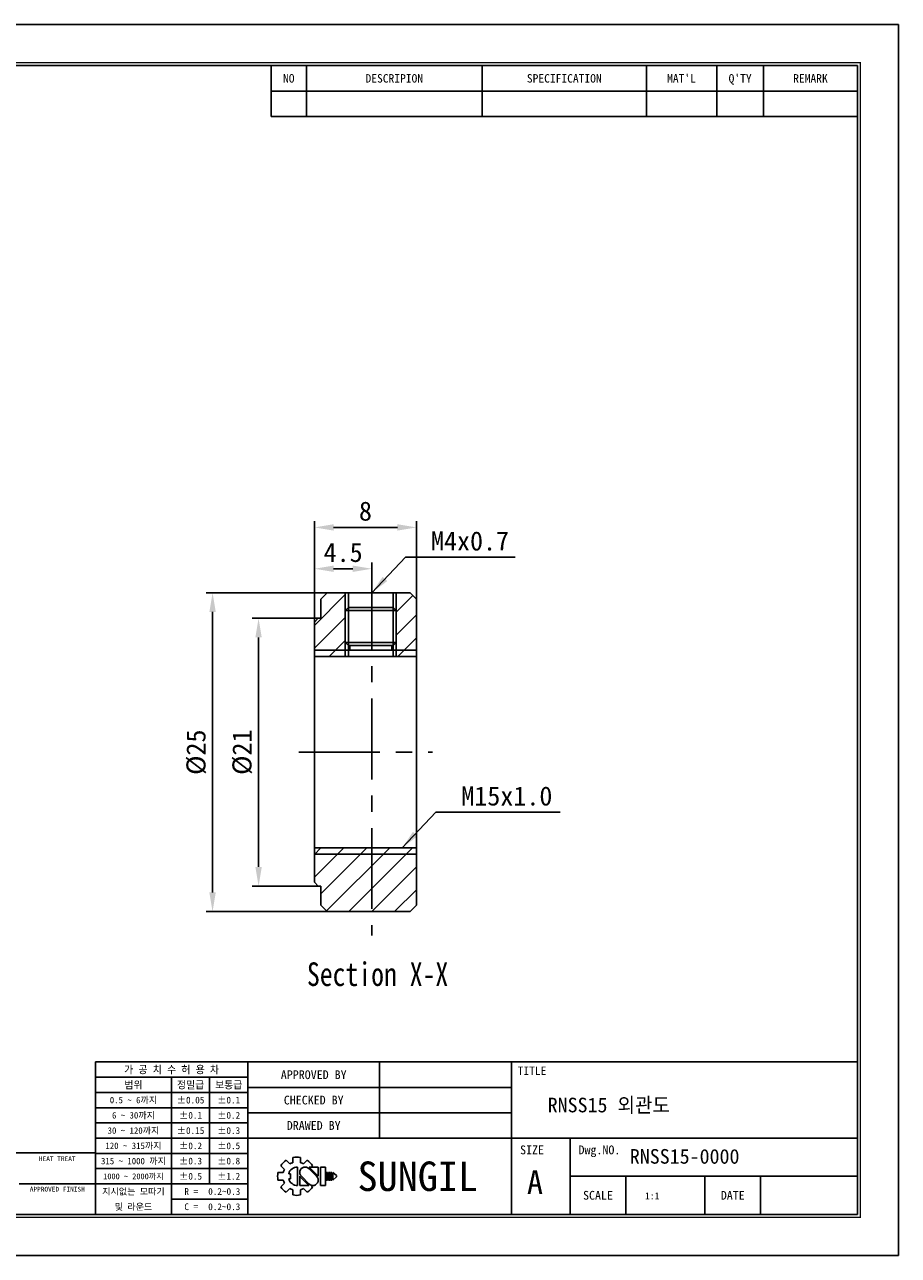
# Model space of a CAD drawing. Header units: millimetres. Extents: x 0 to 137, y 0 to 97.
# Tile 2 of 2: x 68 to 137, y 0 to 97. Entities that reach past the tile are written whole.
import ezdxf
from ezdxf.enums import TextEntityAlignment as Align

# ---------------------------------------------------------------- set-up
doc = ezdxf.new("R2010")
doc.units = ezdxf.units.MM
doc.linetypes.add('CENTER', pattern=[50.8, 31.75, -6.35, 6.35, -6.35])
doc.layers.get('0').update_dxf_attribs({"linetype": 'CONTINUOUS'})
doc.layers.get('DEFPOINTS').update_dxf_attribs({"linetype": 'CONTINUOUS'})
for name, color, linetype in [('center', 1, 'CENTER'), ('L1', 7, 'CONTINUOUS'), ('OUTLINE', 7, 'CONTINUOUS')]:
    doc.layers.add(name, color=color, linetype=linetype)
doc.dimstyles.get("Standard").update_dxf_attribs({"dimtxt": 1.5, "dimasz": 1.5, "dimexe": 0.5, "dimexo": 0, "dimgap": 0.5, "dimtad": 1, "dimdec": 3, "dimzin": 11, "dimdsep": 46, "dimtxsty": 'Standard', "dimcen": 0, "dimclrd": 5, "dimclre": 5, "dimclrt": 3, "dimadec": 0, "dimazin": 0, "dimtfac": 0.6, "dimtdec": 3, "dimtmove": 0, "dimatfit": 3, "dimfxl": 1.25, "dimtolj": 1, "dimtzin": 11, "dimarcsym": 0})

# ---------------------------------------------------------------- blocks, each defined once
blk = doc.blocks.new('표제란')
at = {"layer": 'L1', "color": 0}
for p, q in [((297, 210), (0, 210)), ((297, 0), (297, 210)), ((0, 0), (297, 0))]:
    blk.add_line(p, q, dxfattribs=at)
at = {"layer": 'L1'}
for p, q in [((190, 203), (190, 194.34)), ((196, 203), (196, 194.34)), ((226, 203), (226, 194.34)), ((254, 203), (254, 194.34)), ((266, 203), (266, 194.34)), ((274, 203), (274, 194.34)), ((190, 198.67), (290, 198.67)), ((190, 194.34), (290, 194.34)), ((290, 33), (160, 33)), ((160, 33), (160, 7)), ((186, 33), (186, 7)), ((208.5, 33), (208.5, 20)), ((231, 33), (231, 7)), ((186, 30.4), (160, 30.4)), ((173, 30.4), (173, 7)), ((179.5, 30.4), (179.5, 12.2)), ((186, 27.8), (160, 27.8)), ((231, 28.67), (186, 28.67)), ((186, 25.2), (160, 25.2)), ((231, 24.33), (186, 24.33)), ((186, 22.6), (160, 22.6)), ((186, 20), (160, 20)), ((290, 20), (186, 20)), ((241, 20), (241, 7)), ((160, 17.5), (62, 17.5)), ((186, 17.4), (160, 17.4)), ((186, 14.8), (160, 14.8)), ((191.63, 15.3), (192.25, 14.68)), ((192.55, 16.22), (193.17, 15.6)), ((193.7, 16.69), (193.7, 15.81)), ((194.5, 15.08), (194.5, 11.92)), ((195, 16.69), (195, 15.81)), ((195.52, 15.6), (196.14, 16.22)), ((197.74, 13.5), (196.41, 14.83)), ((198.02, 13.53), (196.47, 15.08)), ((196.47, 15.08), (198.02, 15.08)), ((196.84, 15.08), (197.06, 15.3)), ((198.02, 15.08), (198.02, 13.5)), ((198.39, 15.08), (198.39, 11.92)), ((198.39, 15.08), (199.26, 15.08)), ((199.26, 15.08), (199.26, 11.92)), ((191.15, 14.15), (192.03, 14.15)), ((191.15, 14.15), (192.03, 14.15)), ((191.15, 12.85), (192.03, 12.85)), ((192.98, 13.93), (193.28, 13.93)), ((192.98, 13.07), (193.28, 13.07)), ((193.28, 13.93), (193.28, 13.07)), ((194.86, 13.5), (194.86, 11.92)), ((194.86, 13.47), (196.42, 11.92)), ((195.14, 13.5), (196.47, 12.17)), ((199.41, 14.15), (199.41, 12.85)), ((199.41, 14.15), (199.62, 14.15)), ((199.41, 12.85), (199.62, 12.85)), ((199.62, 14.15), (199.62, 12.85)), ((199.78, 14.15), (199.78, 12.85)), ((199.78, 14.15), (199.99, 14.15)), ((199.78, 12.85), (199.99, 12.85)), ((199.99, 14.15), (199.99, 12.85)), ((200.14, 14.15), (200.14, 12.85)), ((200.14, 14.15), (200.36, 14.15)), ((200.14, 12.85), (200.36, 12.85)), ((200.36, 14.15), (200.36, 12.85)), ((200.51, 14.15), (200.51, 12.85)), ((200.51, 14.15), (201.16, 13.61)), ((201.16, 13.39), (200.51, 12.85)), ((201.16, 13.61), (201.16, 13.5)), ((201.16, 13.61), (201.16, 13.39)), ((201.16, 13.5), (201.16, 13.39)), ((290, 13.5), (241, 13.5)), ((250.5, 13.5), (250.5, 7)), ((264, 13.5), (264, 7)), ((273.5, 13.5), (273.5, 7)), ((147, 12.2), (160, 12.2)), ((186, 12.2), (160, 12.2)), ((191.63, 11.7), (192.25, 12.32)), ((192.55, 10.78), (193.17, 11.4)), ((193.7, 11.19), (193.7, 10.31)), ((194.86, 11.92), (196.42, 11.92)), ((195, 11.19), (195, 10.31)), ((195.52, 11.4), (196.14, 10.78)), ((196.79, 11.98), (197.06, 11.7)), ((198.39, 11.92), (199.26, 11.92)), ((186, 9.6), (173, 9.6))]:
    blk.add_line(p, q, dxfattribs=at)
at = {"layer": 'L1', "const_width": 0.25}
blk.add_lwpolyline([(290.5, 6.5), (290.5, 203.5), (10, 203.5), (10, 6.5)], close=True, dxfattribs=at)
at = {"layer": 'L1'}
blk.add_lwpolyline([(290, 7), (290, 203), (10.5, 203), (10.5, 7)], close=True, dxfattribs=at)
for centre, radius, start, end in [((194.35, 13.5), 3.26, 123.4943, 146.5057), ((194.5, 13.5), 1.58, 90, 164.0671), ((194.35, 13.5), 2.4, 105.6872, 119.3128), ((194.35, 13.5), 3.26, 78.4943, 101.5057), ((195.78, 14.16), 0.919, 43.2202, 225.8282), ((194.35, 13.5), 2.4, 60.6872, 74.3128), ((194.35, 13.5), 3.26, 33.4943, 56.5057), ((194.35, 13.5), 3.26, 168.4943, 191.5057), ((194.35, 13.5), 2.4, 150.6872, 164.3128), ((194.35, 13.5), 2.4, 195.6872, 209.3128), ((194.5, 13.5), 1.58, 195.9329, 270), ((197.1, 12.84), 0.919, 223.2202, 45.8282), ((194.35, 13.5), 3.26, 213.4943, 236.5057), ((194.35, 13.5), 2.4, 240.6872, 254.3128), ((194.35, 13.5), 2.4, 285.6872, 299.3128), ((194.35, 13.5), 3.26, 303.4943, 326.5057), ((194.35, 13.5), 3.26, 258.4943, 281.5057)]:
    blk.add_arc(centre, radius, start, end, dxfattribs=at)
for p in [(208.5, 28.67), (208.5, 24.33)]:
    blk.add_point(p, dxfattribs=at)
for s, height, p in [("MAT'L", 1.444, (260, 200.83)), ("Q'TY", 1.444, (270, 200.83)), ('NO', 1.444, (193, 200.83)), ('DESCRIPION', 1.444, (211, 200.83)), ('SPECIFICATION', 1.444, (240, 200.83)), ('REMARK', 1.444, (282, 200.83)), ('가 공 치 수 허 용 차', 1.3, (173, 31.7)), ('APPROVED BY', 1.5, (197.25, 30.83)), ('TITLE', 1.444, (234.5, 31.5)), ('범위', 1.25, (166.5, 29.1)), ('정밀급', 1.25, (176.25, 29.1)), ('보통급', 1.25, (182.75, 29.1)), ('0.5 ~ 6까지', 1.1, (166.5, 26.5)), ('%%P0.05', 1.15, (176.25, 26.5)), ('%%P0.1', 1.15, (182.75, 26.5)), ('CHECKED BY', 1.5, (197.25, 26.5)), ('6 ~ 30까지', 1.1, (166.5, 23.9)), ('%%P0.1', 1.15, (176.25, 23.9)), ('%%P0.2', 1.15, (182.75, 23.9)), ('30 ~ 120까지', 1.1, (166.5, 21.3)), ('%%P0.15', 1.15, (176.25, 21.3)), ('%%P0.3', 1.15, (182.75, 21.3)), ('DRAWED BY', 1.5, (197.25, 22.17)), ('120 ~ 315까지', 1.1, (166.5, 18.7)), ('%%P0.2', 1.15, (176.25, 18.7)), ('%%P0.5', 1.15, (182.75, 18.7)), ('HEAT TREAT', 0.8, (153.5, 16.5)), ('SIZE', 1.5, (234.5, 18)), ('Dwg.NO.', 1.5, (246, 18)), ('315 ~ 1000 까지', 1.1, (166.5, 16.1)), ('%%P0.3', 1.15, (176.25, 16.1)), ('%%P0.8', 1.15, (182.75, 16.1)), ('SUNGIL', 5.032, (215, 13.5)), ('1000 ~ 2000까지', 0.99, (166.5, 13.49)), ('%%P0.5', 1.15, (176.25, 13.5)), ('%%P1.2', 1.15, (182.75, 13.5)), ('A', 4, (235, 12.5)), ('APPROVED FINISH', 0.8, (153.5, 11.3)), ('지시없는 모따기', 1.1, (166.5, 10.9)), ('R = ', 1.15, (176.75, 10.9)), ('SCALE', 1.5, (245.75, 10.25)), ('DATE', 1.5, (268.75, 10.25)), ('및 라운드', 1.1, (166.5, 8.3)), ('C = ', 1.15, (176.75, 8.3))]:
    blk.add_text(s, height=height, dxfattribs=at).set_placement(p, align=Align.MIDDLE_CENTER)
for tag, p in [('필렛', (179.25, 10.9)), ('모따기', (179.25, 8.3))]:
    blk.add_attdef(tag, text='', height=1.15, dxfattribs=at).set_placement(p, align=Align.MIDDLE_LEFT)
at = {"layer": 'OUTLINE', "ltscale": 0.5}
for tag, p, height in [('TITLE', (237.17, 24.41), 2.5), ('도번', (251.18, 15.64), 2.5), ('SCALE', (253.78, 9.55), 1.2), ('DATE', (277.02, 9.51), 1.2)]:
    blk.add_attdef(tag, p, '', height=height, dxfattribs=at)
blk = doc.blocks.new('*D61')
at = {"layer": 'DEFPOINTS', "color": 0, "ltscale": 0.2}
for p in [(91.118, 49.96), (86.337, 28.96), (91.018, 28.96)]:
    blk.add_point(p, dxfattribs=at)
at = {"layer": 'OUTLINE', "color": 5, "lineweight": -2, "ltscale": 0.2}
for p, q in [((91.118, 49.96), (85.837, 49.96)), ((86.337, 48.46), (86.337, 30.46)), ((91.018, 28.96), (85.837, 28.96))]:
    blk.add_line(p, q, dxfattribs=at)
at = {"layer": 'OUTLINE', "color": 5, "ltscale": 0.2}
for points in [[(86.087, 48.46), (86.587, 48.46), (86.337, 49.96)], [(86.087, 30.46), (86.587, 30.46), (86.337, 28.96)]]:
    blk.add_solid(points, dxfattribs=at)
at = {"layer": 'OUTLINE', "color": 3, "ltscale": 0.2, "insert": (85.066, 39.46), "char_height": 1.5, "attachment_point": 5, "rotation": 90}
blk.add_mtext('\\A1;%%C21', dxfattribs=at)
blk = doc.blocks.new('*D62')
at = {"layer": 'DEFPOINTS', "color": 0, "ltscale": 0.2}
for p in [(91.718, 51.96), (82.729, 26.96), (91.718, 26.96)]:
    blk.add_point(p, dxfattribs=at)
at = {"layer": 'OUTLINE', "color": 5, "lineweight": -2, "ltscale": 0.2}
for p, q in [((91.718, 51.96), (82.229, 51.96)), ((82.729, 50.46), (82.729, 28.46)), ((91.718, 26.96), (82.229, 26.96))]:
    blk.add_line(p, q, dxfattribs=at)
at = {"layer": 'OUTLINE', "color": 5, "ltscale": 0.2}
for points in [[(82.479, 50.46), (82.979, 50.46), (82.729, 51.96)], [(82.479, 28.46), (82.979, 28.46), (82.729, 26.96)]]:
    blk.add_solid(points, dxfattribs=at)
at = {"layer": 'OUTLINE', "color": 3, "ltscale": 0.2, "insert": (81.46, 39.46), "char_height": 1.5, "attachment_point": 5, "rotation": 90}
blk.add_mtext('\\A1;%%C25', dxfattribs=at)
blk = doc.blocks.new('*D63')
at = {"layer": 'DEFPOINTS', "color": 0, "ltscale": 0.2}
for p in [(90.718, 53.847), (95.218, 53.835), (90.718, 49.66)]:
    blk.add_point(p, dxfattribs=at)
at = {"layer": 'OUTLINE', "color": 5, "lineweight": -2, "ltscale": 0.2}
for p, q in [((90.718, 49.66), (90.718, 54.347)), ((95.218, 53.835), (95.218, 54.347)), ((93.718, 53.847), (92.218, 53.847))]:
    blk.add_line(p, q, dxfattribs=at)
at = {"layer": 'OUTLINE', "color": 5, "ltscale": 0.2}
for points in [[(92.218, 54.097), (92.218, 53.597), (90.718, 53.847)], [(93.718, 54.097), (93.718, 53.597), (95.218, 53.847)]]:
    blk.add_solid(points, dxfattribs=at)
at = {"layer": 'OUTLINE', "color": 3, "ltscale": 0.2, "insert": (92.968, 55.117), "char_height": 1.5, "attachment_point": 5}
blk.add_mtext('\\A1;4.5', dxfattribs=at)
blk = doc.blocks.new('*D64')
at = {"layer": 'DEFPOINTS', "color": 0, "ltscale": 0.2}
for p in [(98.718, 57.088), (98.718, 51.46), (90.718, 49.66)]:
    blk.add_point(p, dxfattribs=at)
at = {"layer": 'OUTLINE', "color": 5, "lineweight": -2, "ltscale": 0.2}
for p, q in [((90.718, 49.66), (90.718, 57.588)), ((92.218, 57.088), (97.218, 57.088)), ((98.718, 51.46), (98.718, 57.588))]:
    blk.add_line(p, q, dxfattribs=at)
at = {"layer": 'OUTLINE', "color": 5, "ltscale": 0.2}
for points in [[(92.218, 57.338), (92.218, 56.838), (90.718, 57.088)], [(97.218, 57.338), (97.218, 56.838), (98.718, 57.088)]]:
    blk.add_solid(points, dxfattribs=at)
at = {"layer": 'OUTLINE', "color": 3, "ltscale": 0.2, "insert": (94.718, 58.357), "char_height": 1.5, "attachment_point": 5}
blk.add_mtext('\\A1;8', dxfattribs=at)

msp = doc.modelspace()

# ---------------------------------------------------------------- hatches: boundary and pattern name
at = {"layer": 'OUTLINE', "ltscale": 0.2}
h = msp.add_hatch(dxfattribs=at)
h.set_pattern_fill('ANSI31', color=5, scale=0.4, style=0)
h.paths.add_polyline_path([(93.1297, 50.5696), (93.1297, 51.9597), (91.718, 51.9597), (91.218, 51.4597), (91.218, 50.9923), (91.218, 49.9597), (91.018, 49.9597), (90.718, 49.6597), (90.718, 47.4597), (93.1297, 47.4597), (93.1297, 48.0696)])
h.paths.add_polyline_path([(98.718, 50.9923), (98.718, 51.4597), (98.218, 51.9597), (97.1297, 51.9597), (97.1297, 50.5696), (97.1297, 48.0696), (97.1297, 47.4597), (98.718, 47.4597)])
h.paths.add_polyline_path([(98.718, 47.4597), (97.1297, 47.4597), (97.1297, 46.9597), (98.718, 46.9597)])
h.paths.add_polyline_path([(93.1297, 47.4597), (90.718, 47.4597), (90.718, 46.9597), (93.1297, 46.9597)])
h.paths.add_polyline_path([(95.218, 31.4597), (90.718, 31.4597), (90.718, 29.2597), (91.018, 28.9597), (91.218, 28.9597), (91.218, 27.9272), (91.218, 27.4597), (91.718, 26.9597), (95.218, 26.9597)])
h.paths.add_polyline_path([(98.718, 31.4597), (95.218, 31.4597), (95.218, 26.9597), (98.218, 26.9597), (98.718, 27.4597), (98.718, 27.9272)])
h.paths.add_polyline_path([(98.718, 31.9597), (95.218, 31.9597), (95.218, 31.4597), (98.718, 31.4597)])
h.paths.add_polyline_path([(95.218, 31.9597), (90.718, 31.9597), (90.718, 31.4597), (95.218, 31.4597)])

# ---------------------------------------------------------------- linework, layer by layer
at = {"layer": 'center', "ltscale": 0.2}
for p, q in [((95.218, 53.8347), (95.218, 25.0847)), ((89.4828, 39.4597), (99.9817, 39.4597))]:
    msp.add_line(p, q, dxfattribs=at)
at = {"layer": 'OUTLINE'}
for p, q in [((91.718, 51.9597), (91.218, 51.4597)), ((91.218, 51.4597), (91.218, 50.9923)), ((98.218, 51.9597), (91.718, 51.9597)), ((98.718, 51.4597), (98.218, 51.9597)), ((98.718, 51.4597), (98.718, 50.9923)), ((91.218, 50.9923), (91.218, 49.9597)), ((98.718, 50.9923), (98.718, 42.7764)), ((91.018, 49.9597), (90.718, 49.6597)), ((90.718, 29.2597), (90.718, 49.6597)), ((91.218, 49.9597), (91.018, 49.9597)), ((98.718, 42.7764), (98.718, 36.143)), ((98.718, 36.143), (98.718, 27.9272)), ((90.718, 29.2597), (91.018, 28.9597)), ((91.018, 28.9597), (91.218, 28.9597)), ((91.218, 28.9597), (91.218, 27.9272)), ((91.218, 27.9272), (91.218, 27.4597)), ((91.218, 27.4597), (91.718, 26.9597)), ((98.218, 26.9597), (98.718, 27.4597)), ((98.718, 27.9272), (98.718, 27.4597)), ((91.718, 26.9597), (98.218, 26.9597))]:
    msp.add_line(p, q, dxfattribs=at)
at = {"layer": 'OUTLINE', "color": 5, "ltscale": 3}
for p, q in [((93.1297, 50.5696), (93.1297, 51.9597)), ((97.1297, 50.5696), (97.1297, 51.9597)), ((93.1297, 46.9597), (93.1297, 48.0696)), ((97.1297, 46.9597), (97.1297, 48.0696))]:
    msp.add_line(p, q, dxfattribs=at)
at = {"layer": 'OUTLINE', "ltscale": 3}
for p, q in [((93.3797, 50.8196), (93.3797, 51.9597)), ((96.8797, 49.3196), (96.8797, 51.9597)), ((93.1297, 50.5696), (93.3797, 50.8196)), ((93.1297, 50.5696), (97.1297, 50.5696)), ((93.1297, 50.5696), (93.1297, 48.0696)), ((93.3797, 47.8196), (93.3797, 50.8196)), ((93.3797, 50.8196), (96.8797, 50.8196)), ((97.1297, 50.5696), (96.8797, 50.8196)), ((96.8797, 47.8196), (96.8797, 50.8196)), ((97.1297, 50.5696), (97.1297, 48.0696)), ((93.1297, 48.0696), (97.1297, 48.0696)), ((93.1297, 48.0696), (93.3797, 47.8196)), ((93.3797, 46.9597), (93.3797, 48.0696)), ((93.3797, 47.8196), (96.8797, 47.8196)), ((93.4797, 47.4597), (93.4797, 47.8196)), ((96.7797, 47.4597), (96.7797, 47.8196)), ((97.1297, 48.0696), (96.8797, 47.8196)), ((96.8797, 46.9597), (96.8797, 48.0696))]:
    msp.add_line(p, q, dxfattribs=at)
at = {"layer": 'OUTLINE', "color": 5, "ltscale": 0.2}
for p, q in [((90.718, 47.4597), (98.718, 47.4597)), ((90.718, 31.4597), (98.718, 31.4597))]:
    msp.add_line(p, q, dxfattribs=at)
at = {"layer": 'OUTLINE', "ltscale": 0.2}
for p, q in [((90.718, 46.9597), (98.718, 46.9597)), ((90.718, 31.9597), (98.718, 31.9597))]:
    msp.add_line(p, q, dxfattribs=at)

# ---------------------------------------------------------------- block references
at = {"layer": 'OUTLINE'}
ref = msp.add_blockref('표제란', (0, 0), dxfattribs=dict(at, xscale=0.4596181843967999, yscale=0.4596181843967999, zscale=0.4596181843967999))
ref.add_attrib('SCALE', '1:1', (116.6424, 4.3905), dxfattribs={"ltscale": 0.5, "height": 0.55154})
ref.add_attrib('도번', 'RNSS15-0000', (115.4474, 7.1895), dxfattribs={"ltscale": 0.5, "height": 1.149045})
ref.add_attrib('TITLE', 'RNSS15 외관도', (109.0057, 11.2174), dxfattribs={"ltscale": 0.5, "height": 1.14905})
ref.add_attrib('필렛', '0.2~0.3', dxfattribs={"layer": 'L1', "height": 0.52856}).set_placement((82.3866, 5.0098), align=Align.MIDDLE_LEFT)
ref.add_attrib('모따기', '0.2~0.3', dxfattribs={"layer": 'L1', "height": 0.52856}).set_placement((82.3866, 3.8148), align=Align.MIDDLE_LEFT)

# ---------------------------------------------------------------- texts
at = {"lineweight": 9, "width": 0.8}
msp.add_text('Section X-X', height=1.850315, dxfattribs=at).set_placement((90.131, 21.1264))
at = {"layer": 'OUTLINE', "color": 3, "ltscale": 0.2, "char_height": 1.5, "attachment_point": 7}
for s, insert in [('\\A1;M4x0.7', (99.857, 55.2548)), ('\\A1;M15x1.0', (102.2329, 35.2548))]:
    msp.add_mtext(s, dxfattribs=dict(at, insert=insert))

# ---------------------------------------------------------------- dimensions: what is measured, and where the dimension line sits
at = {"layer": 'OUTLINE', "ltscale": 0.2}
for base, p1, p2, picture, middle in [((98.718, 57.0883), (90.718, 49.6597), (98.718, 51.4597), '*D64', (94.718, 58.3573)), ((90.718, 53.8473), (95.218, 53.8347), (90.718, 49.6597), '*D63', (92.968, 55.1172))]:
    dim = msp.add_linear_dim(base=base, p1=p1, p2=p2, dimstyle='Standard', dxfattribs=at)
    dim.commit()
    dim.dimension.update_dxf_attribs({"geometry": picture, "text_midpoint": middle})
for base, p1, p2, picture, middle in [((82.7286, 26.9597), (91.718, 51.9597), (91.718, 26.9597), '*D62', (81.4596, 39.4597)), ((86.3373, 28.9597), (91.118, 49.9597), (91.018, 28.9597), '*D61', (85.0663, 39.4597))]:
    dim = msp.add_linear_dim(base=base, p1=p1, p2=p2, angle=90, text='%%C<>', dimstyle='Standard', override={"dimgap": 0.5, "dimsah": 1, "dimse1": 0, "dimse2": 0, "dimsd1": 0, "dimsd2": 0, "dimtol": 0, "dimlim": 0}, dxfattribs=at)
    dim.commit()
    dim.dimension.update_dxf_attribs({"geometry": picture, "text_midpoint": middle})

# ---------------------------------------------------------------- leaders
at = {"layer": 'OUTLINE', "ltscale": 0.2, "annotation_type": 0, "has_hookline": 1, "hookline_direction": 0}
for points, text_width in [([(95.218, 51.9597), (97.857, 54.7548), (99.357, 54.7548)], 6.6092), ([(97.5938, 31.9597), (100.2329, 34.7548), (101.7329, 34.7548)], 7.7477)]:
    msp.add_leader(points, dimstyle='Standard', dxfattribs=dict(at, text_width=text_width))

doc.saveas('drawing.dxf')
